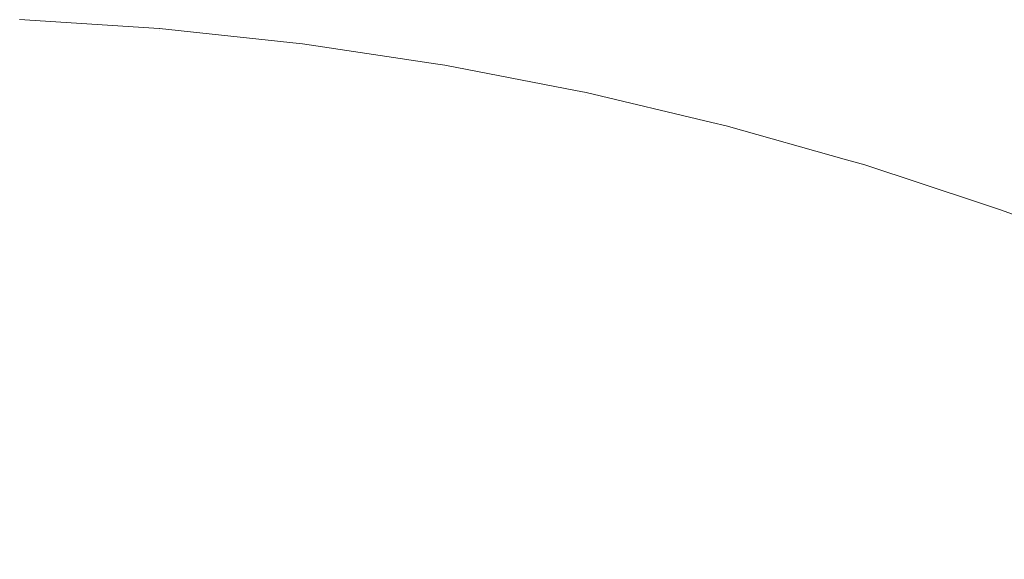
# Model space of a CAD drawing. Header units: centimetres. Extents: x -26 to 27.3, y -23.4 to -21.6.
# Tile 204 of 206: x 27.2137 to 27.2427, y -21.5759 to -21.56. Entities that reach past the tile are written whole.
import ezdxf

# ---------------------------------------------------------------- set-up
doc = ezdxf.new("R2010")
doc.units = ezdxf.units.CM
doc.header["$LTSCALE"] = 2.54
doc.layers.add('Lucido design-1', color=7, linetype='Continuous')

# ---------------------------------------------------------------- blocks, each defined once
blk = doc.blocks.new('Gruppo-4-1')
at = {"color": 7, "linetype": 'Continuous', "lineweight": 9}
for points, invisible_edges in [([(27.213593, -21.560073, -10.086352), (27.217826, -21.560343, -10.086352), (27.217803, -21.560608, -10.090484), (27.213582, -21.560339, -10.090484)], 15), ([(27.213586, -21.560239, -9.474771), (27.217811, -21.560508, -9.474771), (27.21783, -21.560295, -9.478917), (27.213595, -21.560025, -9.478917)], 15), ([(27.213713, -21.559985, -10.081992), (27.217834, -21.560248, -10.081992), (27.217826, -21.560343, -10.086352), (27.213593, -21.560073, -10.086352)], 14), ([(27.213595, -21.560025, -9.478917), (27.21783, -21.560295, -9.478917), (27.217834, -21.560248, -9.481992), (27.213713, -21.559985, -9.481992)], 11), ([(27.217834, -21.560248, -10.081992), (27.213713, -21.559985, -10.081992), (27.213713, -21.559985, -9.481992), (27.217834, -21.560248, -9.481992)], 10), ([(27.213582, -21.560339, -10.090484), (27.217803, -21.560608, -10.090484), (27.217766, -21.561043, -10.094598), (27.213563, -21.560775, -10.094598)], 15), ([(27.21357, -21.560625, -9.470635), (27.217779, -21.560893, -9.470635), (27.217811, -21.560508, -9.474771), (27.213586, -21.560239, -9.474771)], 15), ([(27.217826, -21.560343, -10.086352), (27.222043, -21.560792, -10.086352), (27.222009, -21.561056, -10.090484), (27.217803, -21.560608, -10.090484)], 15), ([(27.217811, -21.560508, -9.474771), (27.222022, -21.560957, -9.474771), (27.222049, -21.560745, -9.478917), (27.21783, -21.560295, -9.478917)], 15), ([(27.217826, -21.560343, -10.086352), (27.217834, -21.560248, -10.081992), (27.217845, -21.560249, -10.081992)], 9), ([(27.217845, -21.560249, -10.081992), (27.22196, -21.560688, -10.081992), (27.222043, -21.560792, -10.086352), (27.217826, -21.560343, -10.086352)], 14), ([(27.217845, -21.560249, -9.481992), (27.217834, -21.560248, -9.481992), (27.21783, -21.560295, -9.478917)], 10), ([(27.22196, -21.560688, -9.481992), (27.217845, -21.560249, -9.481992), (27.21783, -21.560295, -9.478917), (27.222049, -21.560745, -9.478917)], 14), ([(27.217834, -21.560248, -9.481992), (27.217845, -21.560249, -9.481992), (27.217845, -21.560249, -10.081992), (27.217834, -21.560248, -10.081992)], 10), ([(27.217845, -21.560249, -10.081992), (27.217845, -21.560249, -9.481992), (27.22196, -21.560688, -9.481992), (27.22196, -21.560688, -10.081992)], 5), ([(27.213546, -21.561182, -9.466514), (27.217731, -21.561449, -9.466514), (27.217779, -21.560893, -9.470635), (27.21357, -21.560625, -9.470635)], 15), ([(27.217803, -21.560608, -10.090484), (27.222009, -21.561056, -10.090484), (27.221953, -21.561489, -10.094598), (27.217766, -21.561043, -10.094598)], 15), ([(27.217779, -21.560893, -9.470635), (27.221973, -21.56134, -9.470635), (27.222022, -21.560957, -9.474771), (27.217811, -21.560508, -9.474771)], 15), ([(27.222049, -21.560745, -9.478917), (27.222055, -21.560698, -9.481992), (27.22196, -21.560688, -9.481992)], 9), ([(27.222055, -21.560698, -10.081992), (27.22196, -21.560688, -10.081992), (27.22196, -21.560688, -9.481992), (27.222055, -21.560698, -9.481992)], 10), ([(27.22196, -21.560688, -10.081992), (27.222055, -21.560698, -10.081992), (27.222043, -21.560792, -10.086352)], 10), ([(27.222022, -21.560957, -9.474771), (27.226209, -21.561584, -9.474771), (27.226245, -21.561373, -9.478917), (27.222049, -21.560745, -9.478917)], 15), ([(27.226237, -21.56142, -10.086352), (27.222043, -21.560792, -10.086352), (27.222055, -21.560698, -10.081992), (27.226048, -21.561296, -10.081992)], 11), ([(27.226048, -21.561296, -9.481992), (27.222055, -21.560698, -9.481992), (27.222049, -21.560745, -9.478917), (27.226245, -21.561373, -9.478917)], 14), ([(27.222055, -21.560698, -9.481992), (27.226048, -21.561296, -9.481992), (27.226048, -21.561296, -10.081992), (27.222055, -21.560698, -10.081992)], 10), ([(27.213563, -21.560775, -10.094598), (27.217766, -21.561043, -10.094598), (27.217715, -21.561647, -10.098688), (27.213538, -21.56138, -10.098688)], 15), ([(27.217766, -21.561043, -10.094598), (27.221953, -21.561489, -10.094598), (27.221877, -21.56209, -10.098688), (27.217715, -21.561647, -10.098688)], 15), ([(27.217731, -21.561449, -9.466514), (27.221902, -21.561893, -9.466514), (27.221973, -21.56134, -9.470635), (27.217779, -21.560893, -9.470635)], 15), ([(27.221973, -21.56134, -9.470635), (27.226144, -21.561964, -9.470635), (27.226209, -21.561584, -9.474771), (27.222022, -21.560957, -9.474771)], 15), ([(27.222043, -21.560792, -10.086352), (27.226237, -21.56142, -10.086352), (27.226192, -21.561682, -10.090484), (27.222009, -21.561056, -10.090484)], 15), ([(27.213515, -21.561911, -9.462417), (27.21767, -21.562176, -9.462417), (27.217731, -21.561449, -9.466514), (27.213546, -21.561182, -9.466514)], 15), ([(27.221902, -21.561893, -9.466514), (27.226049, -21.562514, -9.466514), (27.226144, -21.561964, -9.470635), (27.221973, -21.56134, -9.470635)], 15), ([(27.222009, -21.561056, -10.090484), (27.226192, -21.561682, -10.090484), (27.226118, -21.562113, -10.094598), (27.221953, -21.561489, -10.094598)], 15), ([(27.226245, -21.561373, -9.478917), (27.226253, -21.561326, -9.481992), (27.226048, -21.561296, -9.481992)], 9), ([(27.226253, -21.561326, -10.081992), (27.226048, -21.561296, -10.081992), (27.226048, -21.561296, -9.481992), (27.226253, -21.561326, -9.481992)], 10), ([(27.226048, -21.561296, -10.081992), (27.226253, -21.561326, -10.081992), (27.226237, -21.56142, -10.086352)], 10), ([(27.230401, -21.562225, -10.086352), (27.226237, -21.56142, -10.086352), (27.226253, -21.561326, -10.081992), (27.230105, -21.562071, -10.081992)], 11), ([(27.230105, -21.562071, -9.481992), (27.226253, -21.561326, -9.481992), (27.226245, -21.561373, -9.478917), (27.230411, -21.562179, -9.478917)], 14), ([(27.226253, -21.561326, -9.481992), (27.230105, -21.562071, -9.481992), (27.230105, -21.562071, -10.081992), (27.226253, -21.561326, -10.081992)], 10), ([(27.213538, -21.56138, -10.098688), (27.217715, -21.561647, -10.098688), (27.217649, -21.562418, -10.102745), (27.213505, -21.562153, -10.102745)], 15), ([(27.21767, -21.562176, -9.462417), (27.221809, -21.562617, -9.462417), (27.221902, -21.561893, -9.466514), (27.217731, -21.561449, -9.466514)], 15), ([(27.221953, -21.561489, -10.094598), (27.226118, -21.562113, -10.094598), (27.226016, -21.56271, -10.098688), (27.221877, -21.56209, -10.098688)], 15), ([(27.226144, -21.561964, -9.470635), (27.230285, -21.562765, -9.470635), (27.230366, -21.562388, -9.474771), (27.226209, -21.561584, -9.474771)], 15), ([(27.226237, -21.56142, -10.086352), (27.230401, -21.562225, -10.086352), (27.230345, -21.562486, -10.090484), (27.226192, -21.561682, -10.090484)], 15), ([(27.226209, -21.561584, -9.474771), (27.230366, -21.562388, -9.474771), (27.230411, -21.562179, -9.478917), (27.226245, -21.561373, -9.478917)], 15), ([(27.213477, -21.56281, -9.45835), (27.217593, -21.563073, -9.45835), (27.21767, -21.562176, -9.462417), (27.213515, -21.561911, -9.462417)], 15), ([(27.217715, -21.561647, -10.098688), (27.221877, -21.56209, -10.098688), (27.221778, -21.562858, -10.102745), (27.217649, -21.562418, -10.102745)], 15), ([(27.221809, -21.562617, -9.462417), (27.225926, -21.563233, -9.462417), (27.226049, -21.562514, -9.466514), (27.221902, -21.561893, -9.466514)], 15), ([(27.226192, -21.561682, -10.090484), (27.230345, -21.562486, -10.090484), (27.230253, -21.562912, -10.094598), (27.226118, -21.562113, -10.094598)], 15), ([(27.213505, -21.562153, -10.102745), (27.217649, -21.562418, -10.102745), (27.217569, -21.563354, -10.106763), (27.213465, -21.563092, -10.106763)], 15), ([(27.217593, -21.563073, -9.45835), (27.221695, -21.56351, -9.45835), (27.221809, -21.562617, -9.462417), (27.21767, -21.562176, -9.462417)], 15), ([(27.221877, -21.56209, -10.098688), (27.226016, -21.56271, -10.098688), (27.225885, -21.563472, -10.102745), (27.221778, -21.562858, -10.102745)], 15), ([(27.226118, -21.562113, -10.094598), (27.230253, -21.562912, -10.094598), (27.230125, -21.563505, -10.098688), (27.226016, -21.56271, -10.098688)], 15), ([(27.226049, -21.562514, -9.466514), (27.230167, -21.56331, -9.466514), (27.230285, -21.562765, -9.470635), (27.226144, -21.561964, -9.470635)], 15), ([(27.230411, -21.562179, -9.478917), (27.230421, -21.562132, -9.481992), (27.230105, -21.562071, -9.481992)], 9), ([(27.230421, -21.562132, -10.081992), (27.230105, -21.562071, -10.081992), (27.230105, -21.562071, -9.481992), (27.230421, -21.562132, -9.481992)], 10), ([(27.230105, -21.562071, -10.081992), (27.230421, -21.562132, -10.081992), (27.230401, -21.562225, -10.086352)], 10), ([(27.230366, -21.562388, -9.474771), (27.234485, -21.563367, -9.474771), (27.234539, -21.56316, -9.478917), (27.230411, -21.562179, -9.478917)], 15), ([(27.234527, -21.563207, -10.086352), (27.230401, -21.562225, -10.086352), (27.230421, -21.562132, -10.081992), (27.234123, -21.563013, -10.081992)], 11), ([(27.234123, -21.563013, -9.481992), (27.230421, -21.562132, -9.481992), (27.230411, -21.562179, -9.478917), (27.234539, -21.56316, -9.478917)], 14), ([(27.230421, -21.562132, -9.481992), (27.234123, -21.563013, -9.481992), (27.234123, -21.563013, -10.081992), (27.230421, -21.562132, -10.081992)], 10), ([(27.217649, -21.562418, -10.102745), (27.221778, -21.562858, -10.102745), (27.221659, -21.563789, -10.106763), (27.217569, -21.563354, -10.106763)], 15), ([(27.230345, -21.562486, -10.090484), (27.23446, -21.563464, -10.090484), (27.23435, -21.563887, -10.094598), (27.230253, -21.562912, -10.094598)], 15), ([(27.230285, -21.562765, -9.470635), (27.234388, -21.563741, -9.470635), (27.234485, -21.563367, -9.474771), (27.230366, -21.562388, -9.474771)], 15), ([(27.230401, -21.562225, -10.086352), (27.234527, -21.563207, -10.086352), (27.23446, -21.563464, -10.090484), (27.230345, -21.562486, -10.090484)], 15), ([(27.221695, -21.56351, -9.45835), (27.225774, -21.564121, -9.45835), (27.225926, -21.563233, -9.462417), (27.221809, -21.562617, -9.462417)], 15), ([(27.226016, -21.56271, -10.098688), (27.230125, -21.563505, -10.098688), (27.229962, -21.564261, -10.102745), (27.225885, -21.563472, -10.102745)], 15), ([(27.225926, -21.563233, -9.462417), (27.230013, -21.564024, -9.462417), (27.230167, -21.56331, -9.466514), (27.226049, -21.562514, -9.466514)], 15), ([(27.230167, -21.56331, -9.466514), (27.234247, -21.564281, -9.466514), (27.234388, -21.563741, -9.470635), (27.230285, -21.562765, -9.470635)], 15), ([(27.213431, -21.563879, -9.45432), (27.217502, -21.564139, -9.45432), (27.217593, -21.563073, -9.45835), (27.213477, -21.56281, -9.45835)], 15), ([(27.217502, -21.564139, -9.45432), (27.221559, -21.564571, -9.45432), (27.221695, -21.56351, -9.45835), (27.217593, -21.563073, -9.45835)], 15), ([(27.221778, -21.562858, -10.102745), (27.225885, -21.563472, -10.102745), (27.225726, -21.564398, -10.106763), (27.221659, -21.563789, -10.106763)], 15), ([(27.230253, -21.562912, -10.094598), (27.23435, -21.563887, -10.094598), (27.234197, -21.564473, -10.098688), (27.230125, -21.563505, -10.098688)], 15), ([(27.234539, -21.56316, -9.478917), (27.234551, -21.563115, -9.481992), (27.234123, -21.563013, -9.481992)], 9), ([(27.234551, -21.563115, -10.081992), (27.234123, -21.563013, -10.081992), (27.234123, -21.563013, -9.481992), (27.234551, -21.563115, -9.481992)], 10), ([(27.234123, -21.563013, -10.081992), (27.234551, -21.563115, -10.081992), (27.234527, -21.563207, -10.086352)], 10), ([(27.213465, -21.563092, -10.106763), (27.217569, -21.563354, -10.106763), (27.217476, -21.564453, -10.110736), (27.213418, -21.564195, -10.110736)], 15), ([(27.217569, -21.563354, -10.106763), (27.221659, -21.563789, -10.106763), (27.221519, -21.564884, -10.110736), (27.217476, -21.564453, -10.110736)], 15), ([(27.225774, -21.564121, -9.45835), (27.229824, -21.564904, -9.45835), (27.230013, -21.564024, -9.462417), (27.225926, -21.563233, -9.462417)], 15), ([(27.230013, -21.564024, -9.462417), (27.234063, -21.564987, -9.462417), (27.234247, -21.564281, -9.466514), (27.230167, -21.56331, -9.466514)], 15), ([(27.234388, -21.563741, -9.470635), (27.238446, -21.56489, -9.470635), (27.238559, -21.564521, -9.474771), (27.234485, -21.563367, -9.474771)], 15), ([(27.234527, -21.563207, -10.086352), (27.238607, -21.564362, -10.086352), (27.238529, -21.564617, -10.090484), (27.23446, -21.563464, -10.090484)], 15), ([(27.234485, -21.563367, -9.474771), (27.238559, -21.564521, -9.474771), (27.238621, -21.564317, -9.478917), (27.234539, -21.56316, -9.478917)], 15), ([(27.238607, -21.564362, -10.086352), (27.234527, -21.563207, -10.086352), (27.234551, -21.563115, -10.081992), (27.238095, -21.564118, -10.081992)], 11), ([(27.238095, -21.564118, -9.481992), (27.234551, -21.563115, -9.481992), (27.234539, -21.56316, -9.478917), (27.238621, -21.564317, -9.478917)], 14), ([(27.234551, -21.563115, -9.481992), (27.238095, -21.564118, -9.481992), (27.238095, -21.564118, -10.081992), (27.234551, -21.563115, -10.081992)], 10), ([(27.221559, -21.564571, -9.45432), (27.225593, -21.565175, -9.45432), (27.225774, -21.564121, -9.45835), (27.221695, -21.56351, -9.45835)], 15), ([(27.225885, -21.563472, -10.102745), (27.229962, -21.564261, -10.102745), (27.229764, -21.565179, -10.106763), (27.225726, -21.564398, -10.106763)], 15), ([(27.230125, -21.563505, -10.098688), (27.234197, -21.564473, -10.098688), (27.234002, -21.565222, -10.102745), (27.229962, -21.564261, -10.102745)], 15), ([(27.23446, -21.563464, -10.090484), (27.238529, -21.564617, -10.090484), (27.238402, -21.565034, -10.094598), (27.23435, -21.563887, -10.094598)], 15), ([(27.213379, -21.565116, -9.450335), (27.217397, -21.565373, -9.450335), (27.217502, -21.564139, -9.45432), (27.213431, -21.563879, -9.45432)], 15), ([(27.221659, -21.563789, -10.106763), (27.225726, -21.564398, -10.106763), (27.22554, -21.565486, -10.110736), (27.221519, -21.564884, -10.110736)], 15), ([(27.23435, -21.563887, -10.094598), (27.238402, -21.565034, -10.094598), (27.238224, -21.565613, -10.098688), (27.234197, -21.564473, -10.098688)], 15), ([(27.234247, -21.564281, -9.466514), (27.238282, -21.565424, -9.466514), (27.238446, -21.56489, -9.470635), (27.234388, -21.563741, -9.470635)], 15), ([(27.213418, -21.564195, -10.110736), (27.217476, -21.564453, -10.110736), (27.217368, -21.565714, -10.114657), (27.213364, -21.565459, -10.114657)], 15), ([(27.217397, -21.565373, -9.450335), (27.221402, -21.565799, -9.450335), (27.221559, -21.564571, -9.45432), (27.217502, -21.564139, -9.45432)], 15), ([(27.225593, -21.565175, -9.45432), (27.229598, -21.56595, -9.45432), (27.229824, -21.564904, -9.45835), (27.225774, -21.564121, -9.45835)], 15), ([(27.229824, -21.564904, -9.45835), (27.233836, -21.565858, -9.45835), (27.234063, -21.564987, -9.462417), (27.230013, -21.564024, -9.462417)], 15), ([(27.238621, -21.564317, -9.478917), (27.238635, -21.564271, -9.481992), (27.238095, -21.564118, -9.481992)], 9), ([(27.238635, -21.564271, -10.081992), (27.238095, -21.564118, -10.081992), (27.238095, -21.564118, -9.481992), (27.238635, -21.564271, -9.481992)], 10), ([(27.238095, -21.564118, -10.081992), (27.238635, -21.564271, -10.081992), (27.238607, -21.564362, -10.086352)], 10), ([(27.217476, -21.564453, -10.110736), (27.221519, -21.564884, -10.110736), (27.221358, -21.566139, -10.114657), (27.217368, -21.565714, -10.114657)], 15), ([(27.225726, -21.564398, -10.106763), (27.229764, -21.565179, -10.106763), (27.229532, -21.566258, -10.110736), (27.22554, -21.565486, -10.110736)], 15), ([(27.229962, -21.564261, -10.102745), (27.234002, -21.565222, -10.102745), (27.233765, -21.566131, -10.106763), (27.229764, -21.565179, -10.106763)], 15), ([(27.234197, -21.564473, -10.098688), (27.238224, -21.565613, -10.098688), (27.237998, -21.566353, -10.102745), (27.234002, -21.565222, -10.102745)], 15), ([(27.234063, -21.564987, -9.462417), (27.238069, -21.566121, -9.462417), (27.238282, -21.565424, -9.466514), (27.234247, -21.564281, -9.466514)], 15), ([(27.238446, -21.56489, -9.470635), (27.242451, -21.56621, -9.470635), (27.24258, -21.565846, -9.474771), (27.238559, -21.564521, -9.474771)], 15), ([(27.238607, -21.564362, -10.086352), (27.242635, -21.56569, -10.086352), (27.242547, -21.565941, -10.090484), (27.238529, -21.564617, -10.090484)], 15), ([(27.238559, -21.564521, -9.474771), (27.24258, -21.565846, -9.474771), (27.242651, -21.565645, -9.478917), (27.238621, -21.564317, -9.478917)], 15), ([(27.242635, -21.56569, -10.086352), (27.238607, -21.564362, -10.086352), (27.238635, -21.564271, -10.081992), (27.242014, -21.565385, -10.081992)], 11), ([(27.242014, -21.565385, -9.481992), (27.238635, -21.564271, -9.481992), (27.238621, -21.564317, -9.478917), (27.242651, -21.565645, -9.478917)], 14), ([(27.238635, -21.564271, -9.481992), (27.242014, -21.565385, -9.481992), (27.242014, -21.565385, -10.081992), (27.238635, -21.564271, -10.081992)], 10), ([(27.221402, -21.565799, -9.450335), (27.225384, -21.566395, -9.450335), (27.225593, -21.565175, -9.45432), (27.221559, -21.564571, -9.45432)], 15), ([(27.238529, -21.564617, -10.090484), (27.242547, -21.565941, -10.090484), (27.242401, -21.566353, -10.094598), (27.238402, -21.565034, -10.094598)], 15), ([(27.221519, -21.564884, -10.110736), (27.22554, -21.565486, -10.110736), (27.225326, -21.566733, -10.114657), (27.221358, -21.566139, -10.114657)], 15), ([(27.229598, -21.56595, -9.45432), (27.233567, -21.566894, -9.45432), (27.233836, -21.565858, -9.45835), (27.229824, -21.564904, -9.45835)], 15), ([(27.233836, -21.565858, -9.45835), (27.237805, -21.566982, -9.45835), (27.238069, -21.566121, -9.462417), (27.234063, -21.564987, -9.462417)], 15), ([(27.238402, -21.565034, -10.094598), (27.242401, -21.566353, -10.094598), (27.242199, -21.566924, -10.098688), (27.238224, -21.565613, -10.098688)], 15), ([(27.238282, -21.565424, -9.466514), (27.242266, -21.566736, -9.466514), (27.242451, -21.56621, -9.470635), (27.238446, -21.56489, -9.470635)], 15), ([(27.213319, -21.56652, -9.446402), (27.217278, -21.566772, -9.446402), (27.217397, -21.565373, -9.450335), (27.213379, -21.565116, -9.450335)], 15), ([(27.217278, -21.566772, -9.446402), (27.221223, -21.567193, -9.446402), (27.221402, -21.565799, -9.450335), (27.217397, -21.565373, -9.450335)], 15), ([(27.225384, -21.566395, -9.450335), (27.229337, -21.56716, -9.450335), (27.229598, -21.56595, -9.45432), (27.225593, -21.565175, -9.45432)], 15), ([(27.229764, -21.565179, -10.106763), (27.233765, -21.566131, -10.106763), (27.233487, -21.567199, -10.110736), (27.229532, -21.566258, -10.110736)], 15), ([(27.234002, -21.565222, -10.102745), (27.237998, -21.566353, -10.102745), (27.237723, -21.567251, -10.106763), (27.233765, -21.566131, -10.106763)], 15), ([(27.242651, -21.565645, -9.478917), (27.242667, -21.5656, -9.481992), (27.242014, -21.565385, -9.481992)], 9), ([(27.242667, -21.5656, -10.081992), (27.242014, -21.565385, -10.081992), (27.242014, -21.565385, -9.481992), (27.242667, -21.5656, -9.481992)], 10), ([(27.242014, -21.565385, -10.081992), (27.242667, -21.5656, -10.081992), (27.242635, -21.56569, -10.086352)], 10), ([(27.213364, -21.565459, -10.114657), (27.217368, -21.565714, -10.114657), (27.217248, -21.567133, -10.118519), (27.213304, -21.566882, -10.118519)], 15), ([(27.22554, -21.565486, -10.110736), (27.229532, -21.566258, -10.110736), (27.229265, -21.567495, -10.114657), (27.225326, -21.566733, -10.114657)], 15), ([(27.238224, -21.565613, -10.098688), (27.242199, -21.566924, -10.098688), (27.241942, -21.567653, -10.102745), (27.237998, -21.566353, -10.102745)], 15), ([(27.238069, -21.566121, -9.462417), (27.242022, -21.567424, -9.462417), (27.242266, -21.566736, -9.466514), (27.238282, -21.565424, -9.466514)], 15), ([(27.242635, -21.56569, -10.086352), (27.246603, -21.567187, -10.086352), (27.246504, -21.567434, -10.090484), (27.242547, -21.565941, -10.090484)], 15), ([(27.24258, -21.565846, -9.474771), (27.246541, -21.567341, -9.474771), (27.246621, -21.567143, -9.478917), (27.242651, -21.565645, -9.478917)], 15), ([(27.246603, -21.567187, -10.086352), (27.242635, -21.56569, -10.086352), (27.242667, -21.5656, -10.081992), (27.245875, -21.566811, -10.081992)], 11), ([(27.245875, -21.566811, -9.481992), (27.242667, -21.5656, -9.481992), (27.242651, -21.565645, -9.478917), (27.246621, -21.567143, -9.478917)], 14), ([(27.242667, -21.5656, -9.481992), (27.245875, -21.566811, -9.481992), (27.245875, -21.566811, -10.081992), (27.242667, -21.5656, -10.081992)], 10), ([(27.217368, -21.565714, -10.114657), (27.221358, -21.566139, -10.114657), (27.221177, -21.567552, -10.118519), (27.217248, -21.567133, -10.118519)], 15), ([(27.221223, -21.567193, -9.446402), (27.225147, -21.56778, -9.446402), (27.225384, -21.566395, -9.450335), (27.221402, -21.565799, -9.450335)], 15), ([(27.229337, -21.56716, -9.450335), (27.233255, -21.568092, -9.450335), (27.233567, -21.566894, -9.45432), (27.229598, -21.56595, -9.45432)], 15), ([(27.233567, -21.566894, -9.45432), (27.237492, -21.568005, -9.45432), (27.237805, -21.566982, -9.45835), (27.233836, -21.565858, -9.45835)], 15), ([(27.242547, -21.565941, -10.090484), (27.246504, -21.567434, -10.090484), (27.246341, -21.567839, -10.094598), (27.242401, -21.566353, -10.094598)], 15), ([(27.242451, -21.56621, -9.470635), (27.246397, -21.567699, -9.470635), (27.246541, -21.567341, -9.474771), (27.24258, -21.565846, -9.474771)], 15), ([(27.221358, -21.566139, -10.114657), (27.225326, -21.566733, -10.114657), (27.225085, -21.568137, -10.118519), (27.221177, -21.567552, -10.118519)], 15), ([(27.229532, -21.566258, -10.110736), (27.233487, -21.567199, -10.110736), (27.233169, -21.568423, -10.114657), (27.229265, -21.567495, -10.114657)], 15), ([(27.233765, -21.566131, -10.106763), (27.237723, -21.567251, -10.106763), (27.237399, -21.568307, -10.110736), (27.233487, -21.567199, -10.110736)], 15), ([(27.237805, -21.566982, -9.45835), (27.241723, -21.568273, -9.45835), (27.242022, -21.567424, -9.462417), (27.238069, -21.566121, -9.462417)], 15), ([(27.242266, -21.566736, -9.466514), (27.246189, -21.568217, -9.466514), (27.246397, -21.567699, -9.470635), (27.242451, -21.56621, -9.470635)], 15), ([(27.213253, -21.568088, -9.442527), (27.217145, -21.568336, -9.442527), (27.217278, -21.566772, -9.446402), (27.213319, -21.56652, -9.446402)], 15), ([(27.225147, -21.56778, -9.446402), (27.229041, -21.568533, -9.446402), (27.229337, -21.56716, -9.450335), (27.225384, -21.566395, -9.450335)], 15), ([(27.237998, -21.566353, -10.102745), (27.241942, -21.567653, -10.102745), (27.241629, -21.568539, -10.106763), (27.237723, -21.567251, -10.106763)], 15), ([(27.242401, -21.566353, -10.094598), (27.246341, -21.567839, -10.094598), (27.246115, -21.568402, -10.098688), (27.242199, -21.566924, -10.098688)], 15), ([(27.217145, -21.568336, -9.442527), (27.221024, -21.568749, -9.442527), (27.221223, -21.567193, -9.446402), (27.217278, -21.566772, -9.446402)], 15), ([(27.225326, -21.566733, -10.114657), (27.229265, -21.567495, -10.114657), (27.228965, -21.568887, -10.118519), (27.225085, -21.568137, -10.118519)], 15), ([(27.242022, -21.567424, -9.462417), (27.245917, -21.568894, -9.462417), (27.246189, -21.568217, -9.466514), (27.242266, -21.566736, -9.466514)], 15), ([(27.213304, -21.566882, -10.118519), (27.217248, -21.567133, -10.118519), (27.217114, -21.568708, -10.122315), (27.213237, -21.568461, -10.122315)], 15), ([(27.217248, -21.567133, -10.118519), (27.221177, -21.567552, -10.118519), (27.220976, -21.56912, -10.122315), (27.217114, -21.568708, -10.122315)], 15), ([(27.233255, -21.568092, -9.450335), (27.237129, -21.569189, -9.450335), (27.237492, -21.568005, -9.45432), (27.233567, -21.566894, -9.45432)], 15), ([(27.237492, -21.568005, -9.45432), (27.241366, -21.569282, -9.45432), (27.241723, -21.568273, -9.45835), (27.237805, -21.566982, -9.45835)], 15), ([(27.242199, -21.566924, -10.098688), (27.246115, -21.568402, -10.098688), (27.245827, -21.569119, -10.102745), (27.241942, -21.567653, -10.102745)], 15), ([(27.221024, -21.568749, -9.442527), (27.224881, -21.569327, -9.442527), (27.225147, -21.56778, -9.446402), (27.221223, -21.567193, -9.446402)], 15), ([(27.229041, -21.568533, -9.446402), (27.232901, -21.569451, -9.446402), (27.233255, -21.568092, -9.450335), (27.229337, -21.56716, -9.450335)], 15), ([(27.233487, -21.567199, -10.110736), (27.237399, -21.568307, -10.110736), (27.237029, -21.569516, -10.114657), (27.233169, -21.568423, -10.114657)], 15), ([(27.237723, -21.567251, -10.106763), (27.241629, -21.568539, -10.106763), (27.241261, -21.569579, -10.110736), (27.237399, -21.568307, -10.110736)], 15), ([(27.241723, -21.568273, -9.45835), (27.245582, -21.56973, -9.45835), (27.245917, -21.568894, -9.462417), (27.242022, -21.567424, -9.462417)], 15), ([(27.221177, -21.567552, -10.118519), (27.225085, -21.568137, -10.118519), (27.224818, -21.569695, -10.122315), (27.220976, -21.56912, -10.122315)], 15), ([(27.229265, -21.567495, -10.114657), (27.233169, -21.568423, -10.114657), (27.23281, -21.569802, -10.118519), (27.228965, -21.568887, -10.118519)], 15), ([(27.241942, -21.567653, -10.102745), (27.245827, -21.569119, -10.102745), (27.245477, -21.569991, -10.106763), (27.241629, -21.568539, -10.106763)], 15), ([(27.224881, -21.569327, -9.442527), (27.228711, -21.570067, -9.442527), (27.229041, -21.568533, -9.446402), (27.225147, -21.56778, -9.446402)], 15), ([(27.237129, -21.569189, -9.450335), (27.240954, -21.570449, -9.450335), (27.241366, -21.569282, -9.45432), (27.237492, -21.568005, -9.45432)], 15), ([(27.213179, -21.569818, -9.438717), (27.216998, -21.570061, -9.438717), (27.217145, -21.568336, -9.442527), (27.213253, -21.568088, -9.442527)], 15), ([(27.225085, -21.568137, -10.118519), (27.228965, -21.568887, -10.118519), (27.228632, -21.570432, -10.122315), (27.224818, -21.569695, -10.122315)], 15), ([(27.232901, -21.569451, -9.446402), (27.236718, -21.570532, -9.446402), (27.237129, -21.569189, -9.450335), (27.233255, -21.568092, -9.450335)], 15), ([(27.241366, -21.569282, -9.45432), (27.245183, -21.570722, -9.45432), (27.245582, -21.56973, -9.45835), (27.241723, -21.568273, -9.45835)], 15), ([(27.213237, -21.568461, -10.122315), (27.217114, -21.568708, -10.122315), (27.216967, -21.570436, -10.126041), (27.213163, -21.570193, -10.126041)], 15), ([(27.216998, -21.570061, -9.438717), (27.220804, -21.570467, -9.438717), (27.221024, -21.568749, -9.442527), (27.217145, -21.568336, -9.442527)], 15), ([(27.228711, -21.570067, -9.442527), (27.232506, -21.57097, -9.442527), (27.232901, -21.569451, -9.446402), (27.229041, -21.568533, -9.446402)], 15), ([(27.233169, -21.568423, -10.114657), (27.237029, -21.569516, -10.114657), (27.236612, -21.570878, -10.118519), (27.23281, -21.569802, -10.118519)], 15), ([(27.237399, -21.568307, -10.110736), (27.241261, -21.569579, -10.110736), (27.24084, -21.570772, -10.114657), (27.237029, -21.569516, -10.114657)], 15), ([(27.241629, -21.568539, -10.106763), (27.245477, -21.569991, -10.106763), (27.245065, -21.571015, -10.110736), (27.241261, -21.569579, -10.110736)], 15), ([(27.217114, -21.568708, -10.122315), (27.220976, -21.56912, -10.122315), (27.220756, -21.570839, -10.126041), (27.216967, -21.570436, -10.126041)], 15), ([(27.220804, -21.570467, -9.438717), (27.224589, -21.571033, -9.438717), (27.224881, -21.569327, -9.442527), (27.221024, -21.568749, -9.442527)], 15), ([(27.220976, -21.56912, -10.122315), (27.224818, -21.569695, -10.122315), (27.224525, -21.571404, -10.126041), (27.220756, -21.570839, -10.126041)], 15), ([(27.228965, -21.568887, -10.118519), (27.23281, -21.569802, -10.118519), (27.232411, -21.571331, -10.122315), (27.228632, -21.570432, -10.122315)], 15), ([(27.224589, -21.571033, -9.438717), (27.228346, -21.57176, -9.438717), (27.228711, -21.570067, -9.442527), (27.224881, -21.569327, -9.442527)], 15), ([(27.232506, -21.57097, -9.442527), (27.236258, -21.572032, -9.442527), (27.236718, -21.570532, -9.446402), (27.232901, -21.569451, -9.446402)], 15), ([(27.236718, -21.570532, -9.446402), (27.240486, -21.571774, -9.446402), (27.240954, -21.570449, -9.450335), (27.237129, -21.569189, -9.450335)], 15), ([(27.240954, -21.570449, -9.450335), (27.244721, -21.571871, -9.450335), (27.245183, -21.570722, -9.45432), (27.241366, -21.569282, -9.45432)], 15), ([(27.224818, -21.569695, -10.122315), (27.228632, -21.570432, -10.122315), (27.228267, -21.572127, -10.126041), (27.224525, -21.571404, -10.126041)], 15), ([(27.237029, -21.569516, -10.114657), (27.24084, -21.570772, -10.114657), (27.240365, -21.572115, -10.118519), (27.236612, -21.570878, -10.118519)], 15), ([(27.241261, -21.569579, -10.110736), (27.245065, -21.571015, -10.110736), (27.244593, -21.572189, -10.114657), (27.24084, -21.570772, -10.114657)], 15), ([(27.213099, -21.571707, -9.43498), (27.216838, -21.571945, -9.43498), (27.216998, -21.570061, -9.438717), (27.213179, -21.569818, -9.438717)], 15), ([(27.23281, -21.569802, -10.118519), (27.236612, -21.570878, -10.118519), (27.236149, -21.57239, -10.122315), (27.232411, -21.571331, -10.122315)], 15), ([(27.213163, -21.570193, -10.126041), (27.216967, -21.570436, -10.126041), (27.216807, -21.572313, -10.129688), (27.213083, -21.572075, -10.129688)], 15), ([(27.216838, -21.571945, -9.43498), (27.220564, -21.572342, -9.43498), (27.220804, -21.570467, -9.438717), (27.216998, -21.570061, -9.438717)], 15), ([(27.228346, -21.57176, -9.438717), (27.232069, -21.572645, -9.438717), (27.232506, -21.57097, -9.442527), (27.228711, -21.570067, -9.442527)], 15), ([(27.216967, -21.570436, -10.126041), (27.220756, -21.570839, -10.126041), (27.220517, -21.572708, -10.129688), (27.216807, -21.572313, -10.129688)], 15), ([(27.220564, -21.572342, -9.43498), (27.224269, -21.572897, -9.43498), (27.224589, -21.571033, -9.438717), (27.220804, -21.570467, -9.438717)], 15), ([(27.228632, -21.570432, -10.122315), (27.232411, -21.571331, -10.122315), (27.231975, -21.573009, -10.126041), (27.228267, -21.572127, -10.126041)], 15), ([(27.236258, -21.572032, -9.442527), (27.239963, -21.573253, -9.442527), (27.240486, -21.571774, -9.446402), (27.236718, -21.570532, -9.446402)], 15), ([(27.240486, -21.571774, -9.446402), (27.244197, -21.573175, -9.446402), (27.244721, -21.571871, -9.450335), (27.240954, -21.570449, -9.450335)], 15), ([(27.220756, -21.570839, -10.126041), (27.224525, -21.571404, -10.126041), (27.224207, -21.57326, -10.129688), (27.220517, -21.572708, -10.129688)], 15), ([(27.236612, -21.570878, -10.118519), (27.240365, -21.572115, -10.118519), (27.239838, -21.573606, -10.122315), (27.236149, -21.57239, -10.122315)], 15), ([(27.24084, -21.570772, -10.114657), (27.244593, -21.572189, -10.114657), (27.244062, -21.573511, -10.118519), (27.240365, -21.572115, -10.118519)], 15), ([(27.224269, -21.572897, -9.43498), (27.227948, -21.573608, -9.43498), (27.228346, -21.57176, -9.438717), (27.224589, -21.571033, -9.438717)], 15), ([(27.232069, -21.572645, -9.438717), (27.235751, -21.573688, -9.438717), (27.236258, -21.572032, -9.442527), (27.232506, -21.57097, -9.442527)], 15), ([(27.224525, -21.571404, -10.126041), (27.228267, -21.572127, -10.126041), (27.22787, -21.573969, -10.129688), (27.224207, -21.57326, -10.129688)], 15), ([(27.232411, -21.571331, -10.122315), (27.236149, -21.57239, -10.122315), (27.235641, -21.574047, -10.126041), (27.231975, -21.573009, -10.126041)], 15), ([(27.213012, -21.573753, -9.431322), (27.216664, -21.573986, -9.431322), (27.216838, -21.571945, -9.43498), (27.213099, -21.571707, -9.43498)], 15), ([(27.227948, -21.573608, -9.43498), (27.231593, -21.574475, -9.43498), (27.232069, -21.572645, -9.438717), (27.228346, -21.57176, -9.438717)], 15), ([(27.239963, -21.573253, -9.442527), (27.243612, -21.574631, -9.442527), (27.244197, -21.573175, -9.446402), (27.240486, -21.571774, -9.446402)], 15), ([(27.213083, -21.572075, -10.129688), (27.216807, -21.572313, -10.129688), (27.216635, -21.574335, -10.133253), (27.212997, -21.574103, -10.133253)], 15), ([(27.216664, -21.573986, -9.431322), (27.220304, -21.574374, -9.431322), (27.220564, -21.572342, -9.43498), (27.216838, -21.571945, -9.43498)], 15), ([(27.235751, -21.573688, -9.438717), (27.239386, -21.574886, -9.438717), (27.239963, -21.573253, -9.442527), (27.236258, -21.572032, -9.442527)], 15), ([(27.216807, -21.572313, -10.129688), (27.220517, -21.572708, -10.129688), (27.220259, -21.574721, -10.133253), (27.216635, -21.574335, -10.133253)], 15), ([(27.220304, -21.574374, -9.431322), (27.223923, -21.574916, -9.431322), (27.224269, -21.572897, -9.43498), (27.220564, -21.572342, -9.43498)], 15), ([(27.228267, -21.572127, -10.126041), (27.231975, -21.573009, -10.126041), (27.2315, -21.574832, -10.129688), (27.22787, -21.573969, -10.129688)], 15), ([(27.240365, -21.572115, -10.118519), (27.244062, -21.573511, -10.118519), (27.243473, -21.574977, -10.122315), (27.239838, -21.573606, -10.122315)], 15), ([(27.231593, -21.574475, -9.43498), (27.235198, -21.575496, -9.43498), (27.235751, -21.573688, -9.438717), (27.232069, -21.572645, -9.438717)], 15), ([(27.236149, -21.57239, -10.122315), (27.239838, -21.573606, -10.122315), (27.239261, -21.57524, -10.126041), (27.235641, -21.574047, -10.126041)], 15), ([(27.220517, -21.572708, -10.129688), (27.224207, -21.57326, -10.129688), (27.223864, -21.575261, -10.133253), (27.220259, -21.574721, -10.133253)], 15), ([(27.223923, -21.574916, -9.431322), (27.227516, -21.575611, -9.431322), (27.227948, -21.573608, -9.43498), (27.224269, -21.572897, -9.43498)], 15), ([(27.231975, -21.573009, -10.126041), (27.235641, -21.574047, -10.126041), (27.23509, -21.575849, -10.129688), (27.2315, -21.574832, -10.129688)], 15), ([(27.224207, -21.57326, -10.129688), (27.22787, -21.573969, -10.129688), (27.227442, -21.575953, -10.133253), (27.223864, -21.575261, -10.133253)], 15), ([(27.239386, -21.574886, -9.438717), (27.242967, -21.576237, -9.438717), (27.243612, -21.574631, -9.442527), (27.239963, -21.573253, -9.442527)], 15), ([(27.212919, -21.575953, -9.42775), (27.216478, -21.57618, -9.42775), (27.216664, -21.573986, -9.431322), (27.213012, -21.573753, -9.431322)], 15), ([(27.227516, -21.575611, -9.431322), (27.231077, -21.576457, -9.431322), (27.231593, -21.574475, -9.43498), (27.227948, -21.573608, -9.43498)], 15), ([(27.235198, -21.575496, -9.43498), (27.238756, -21.576669, -9.43498), (27.239386, -21.574886, -9.438717), (27.235751, -21.573688, -9.438717)], 15), ([(27.239838, -21.573606, -10.122315), (27.243473, -21.574977, -10.122315), (27.242826, -21.576586, -10.126041), (27.239261, -21.57524, -10.126041)], 15), ([(27.212997, -21.574103, -10.133253), (27.216635, -21.574335, -10.133253), (27.21645, -21.5765, -10.136728), (27.212905, -21.576274, -10.136728)], 15), ([(27.216478, -21.57618, -9.42775), (27.220024, -21.576558, -9.42775), (27.220304, -21.574374, -9.431322), (27.216664, -21.573986, -9.431322)], 15), ([(27.22787, -21.573969, -10.129688), (27.2315, -21.574832, -10.129688), (27.230988, -21.576796, -10.133253), (27.227442, -21.575953, -10.133253)], 15), ([(27.235641, -21.574047, -10.126041), (27.239261, -21.57524, -10.126041), (27.238633, -21.577017, -10.129688), (27.23509, -21.575849, -10.129688)], 15), ([(27.216635, -21.574335, -10.133253), (27.220259, -21.574721, -10.133253), (27.219983, -21.576876, -10.136728), (27.21645, -21.5765, -10.136728)], 15), ([(27.220024, -21.576558, -9.42775), (27.223551, -21.577086, -9.42775), (27.223923, -21.574916, -9.431322), (27.220304, -21.574374, -9.431322)], 15), ([(27.231077, -21.576457, -9.431322), (27.234598, -21.577454, -9.431322), (27.235198, -21.575496, -9.43498), (27.231593, -21.574475, -9.43498)], 15), ([(27.220259, -21.574721, -10.133253), (27.223864, -21.575261, -10.133253), (27.223497, -21.577402, -10.136728), (27.219983, -21.576876, -10.136728)], 15), ([(27.223551, -21.577086, -9.42775), (27.227052, -21.577763, -9.42775), (27.227516, -21.575611, -9.431322), (27.223923, -21.574916, -9.431322)], 15), ([(27.2315, -21.574832, -10.129688), (27.23509, -21.575849, -10.129688), (27.234495, -21.577789, -10.133253), (27.230988, -21.576796, -10.133253)], 15), ([(27.238756, -21.576669, -9.43498), (27.242262, -21.577992, -9.43498), (27.242967, -21.576237, -9.438717), (27.239386, -21.574886, -9.438717)], 15), ([(27.223864, -21.575261, -10.133253), (27.227442, -21.575953, -10.133253), (27.226985, -21.578077, -10.136728), (27.223497, -21.577402, -10.136728)], 15), ([(27.239261, -21.57524, -10.126041), (27.242826, -21.576586, -10.126041), (27.242124, -21.578334, -10.129688), (27.238633, -21.577017, -10.129688)], 15), ([(27.234598, -21.577454, -9.431322), (27.238074, -21.5786, -9.431322), (27.238756, -21.576669, -9.43498), (27.235198, -21.575496, -9.43498)], 15), ([(27.227052, -21.577763, -9.42775), (27.230522, -21.578588, -9.42775), (27.231077, -21.576457, -9.431322), (27.227516, -21.575611, -9.431322)], 15), ([(27.23509, -21.575849, -10.129688), (27.238633, -21.577017, -10.129688), (27.237957, -21.578931, -10.133253), (27.234495, -21.577789, -10.133253)], 15)]:
    blk.add_3dface(points, dxfattribs=dict(at, invisible_edges=invisible_edges))

msp = doc.modelspace()

# ---------------------------------------------------------------- block references
at = {"layer": 'Lucido design-1', "color": 7}
msp.add_blockref('Gruppo-4-1', (0, 0), dxfattribs=at)

doc.saveas('drawing.dxf')
